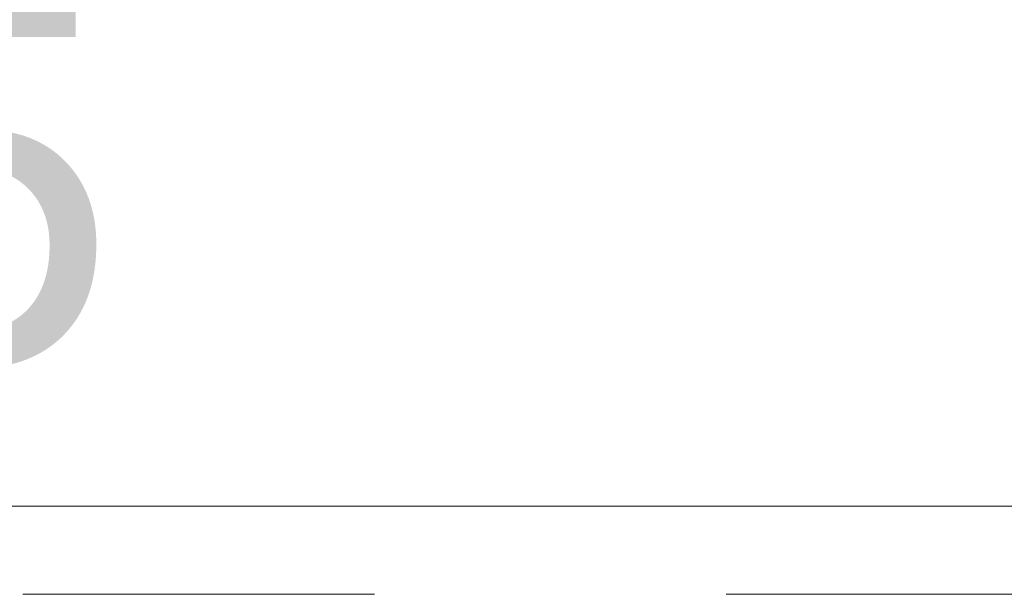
# Model space of a CAD drawing. Header units: millimetres. Extents: x 922208 to 1069538, y -182208 to -99877.
# Tile 142 of 256: x 989613 to 989949, y -172535 to -172339. Entities that reach past the tile are written whole.
import ezdxf

# ---------------------------------------------------------------- set-up
doc = ezdxf.new("R2010")
doc.units = ezdxf.units.MM
doc.header["$MEASUREMENT"] = 0
doc.linetypes.add('HIDDEN', pattern=[20, 10, -10])
doc.linetypes.add('Przerywana', pattern=[240, 120, -120])
for name, color, linetype, lineweight in [('IS_POWRÓT', 5, 'HIDDEN', 30), ('Nowe_220-A Ściany_Nr_pióra__3', 7, 'Continuous', 13), ('Nowe_220-A Ściany_Nr_pióra__7', 7, 'Continuous', 13)]:
    doc.layers.add(name, color=color, linetype=linetype, lineweight=lineweight)
doc.styles.add('STYL_AUTOMATYCZNY_1', font='arial.ttf')

# ---------------------------------------------------------------- blocks, each defined once
blk = doc.blocks.new('parter01')
at = {"layer": 'Nowe_220-A Ściany_Nr_pióra__3', "color": 7, "linetype": 'Continuous', "lineweight": 0}
blk.add_line((989974.38408, -112820.02068), (988874.38408, -112820.02068), dxfattribs=at)
at = {"layer": 'Nowe_220-A Ściany_Nr_pióra__3', "color": 7, "linetype": 'Przerywana', "lineweight": 0}
blk.add_line((989974.38408, -112850.02068), (988874.38408, -112850.02068), dxfattribs=at)
at = {"layer": 'Nowe_220-A Ściany_Nr_pióra__7', "color": 7, "linetype": 'Continuous', "lineweight": 0, "insert": (989209.88908, -112809.08834), "char_height": 125, "attachment_point": 7, "style": 'STYL_AUTOMATYCZNY_1'}
blk.add_mtext('\\A1;{\\pql;\\pt0;\\fArial|b0|i0|c238|p0;\\W1.000000;hp 85\\fArial|b0|i0|c238|p0;\\W1.000000;\\A1{\\H.66x;\\S^  ;}\\fArial|b0|i0|c238|p0;\\W1.000000;\\fArial|b0|i0|c238|p0;\\W1.000000;}', dxfattribs=at)

msp = doc.modelspace()

# ---------------------------------------------------------------- block references
at = {"layer": 'IS_POWRÓT', "color": 27, "linetype": 'ByBlock', "lineweight": 30}
msp.add_blockref('parter01', (0, -59685.16), dxfattribs=at)

doc.saveas('drawing.dxf')
